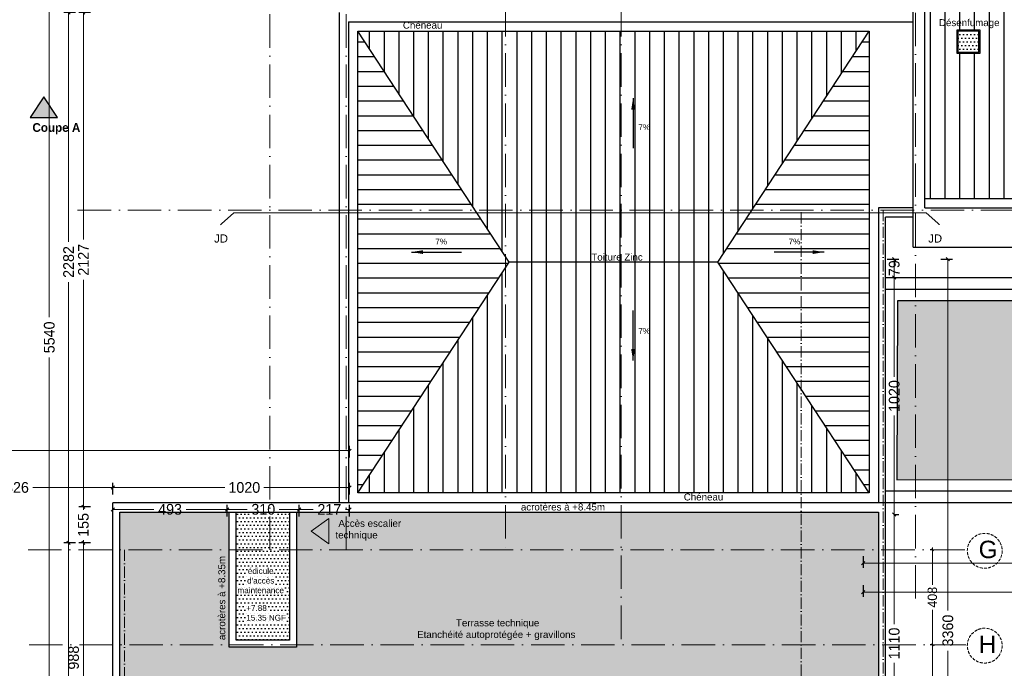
# Model space of a CAD drawing. Header units: centimetres. Extents: x 100159 to 225226, y -81380 to -23241.
# Tile 5 of 139: x 195532 to 199772, y -76102 to -73310. Entities that reach past the tile are written whole.
import ezdxf

# ---------------------------------------------------------------- set-up
doc = ezdxf.new("R2010")
doc.units = ezdxf.units.CM
for name, pattern in [('00 Caché', [0.375, 0.25, -0.125]), ('ACAD_ISO04W100', [30, 24, -3, 0, -3]), ('ACAD_ISO10W100', [18, 12, -3, 0, -3])]:
    doc.linetypes.add(name, pattern=pattern)
doc.layers.get('0').update_dxf_attribs({"lineweight": 5})
for name, color, linetype in [('32', 5, 'Continuous'), ('37', 8, 'Continuous'), ('45', 8, 'Continuous'), ('DDL-HAB-COTES ALT', 161, 'Continuous'), ('DDL-TEXTE 02', 8, 'Continuous'), ('DDL-TRAIT  COUPE', 1, 'ACAD_ISO04W100'), ('DDL-TRAIT FIN', 8, 'Continuous')]:
    doc.layers.add(name, color=color, linetype=linetype)
doc.layers.add('DDL- PAYSAGE', color=7, linetype='Continuous', true_color=0x889a4c)
for name, color, linetype, lineweight in [('DDL-HAB-COTES', 161, 'Continuous', 9), ('DDL-HAB-SYMBOLES', 212, 'Continuous', 9), ('DDL-TEXTE', 7, 'Continuous', 9), ('DDL-TRAIT AXES', 1, 'ACAD_ISO10W100', 5), ('TRAIT DE COUPE', 3, 'Continuous', 9)]:
    doc.layers.add(name, color=color, linetype=linetype, lineweight=lineweight)
doc.layers.add('DDL-SHON', color=7, linetype='Continuous', true_color=0x00e000, plot=False)
doc.styles.add('ARIAL', font='arial.ttf', dxfattribs={"height": 25})
doc.styles.add('Century Gothic', font='GOTHIC.TTF')
doc.styles.add('SASBO', font='SASBO___.PFB')
doc.styles.get("Standard").update_dxf_attribs({"font": 'arial.ttf'})
doc.dimstyles.new('C100 cm', dxfattribs={"dimscale": 100, "dimtxt": 0.2, "dimasz": 0.085, "dimexe": 0.1, "dimexo": 0.0625, "dimgap": 0.09, "dimtad": 0, "dimdec": 0, "dimzin": 0, "dimdsep": 46, "dimtxsty": 'Century Gothic', "dimblk": 'OBLIQUE', "dimcen": 0.09, "dimdle": 0.1, "dimclrd": 256, "dimclrt": 256, "dimadec": 0, "dimazin": 0, "dimtfac": 1, "dimtdec": 0, "dimtofl": 0, "dimtmove": 2, "dimatfit": 2, "dimfxl": 0.15, "dimfxlon": 1, "dimtolj": 1, "dimtzin": 0, "dimlwd": -1, "dimarcsym": 0})
doc.dimstyles.new('C200 cm', dxfattribs={"dimscale": 200, "dimtxt": 0.23, "dimasz": 0.07, "dimexe": 0.1, "dimexo": 0.0625, "dimgap": 0.09, "dimtad": 2, "dimdec": 0, "dimzin": 0, "dimdsep": 46, "dimtxsty": 'Century Gothic', "dimblk": 'OBLIQUE', "dimcen": 0.09, "dimclrd": 256, "dimclrt": 256, "dimadec": 0, "dimazin": 0, "dimtfac": 1, "dimtdec": 0, "dimtofl": 0, "dimtmove": 2, "dimatfit": 2, "dimfxl": 0.15, "dimfxlon": 1, "dimtolj": 1, "dimtzin": 0, "dimlwd": -1, "dimarcsym": 0})
pattern_1 = [(90, (6983.25, 0), (-63.5, 1e-14), [])]
pattern_2 = [(180, (6983.25, 0), (-1e-14, -63.5), [])]

# ---------------------------------------------------------------- blocks, each defined once
blk = doc.blocks.new('_Oblique')
at = {"color": 0, "linetype": 'ByBlock', "lineweight": -2}
blk.add_line((-0.5, -0.5), (0.5, 0.5), dxfattribs=at)
blk = doc.blocks.new('*U342')
blk.add_hatch(color=252).paths.add_polyline_path([(0, 0), (-38.3, 27.3), (-38.3, -27.3)])
blk.add_lwpolyline([(-38.3, -27.3), (-38.3, 27.3), (0, 0), (-38.3, -27.3)])
blk = doc.blocks.new('*D296')
at = {"layer": 'DDL-HAB-COTES', "color": 0, "lineweight": -2, "transparency": 16777216}
for p, q in [((312907.7, -182433.1), (312857.7, -182433.1)), ((312907.7, -184560.2), (312857.7, -184560.2))]:
    blk.add_line(p, q, dxfattribs=at)
at = {"layer": 'DDL-HAB-COTES', "transparency": 16777216}
for p, q in [((312877.7, -182433.1), (312877.7, -183409.5)), ((312877.7, -184560.2), (312877.7, -183583.8))]:
    blk.add_line(p, q, dxfattribs=at)
at = {"layer": 'Defpoints', "color": 0, "transparency": 16777216}
for p in [(313498.7, -182433.1), (312877.7, -184560.2), (314054.3, -184560.2)]:
    blk.add_point(p, dxfattribs=at)
at = {"layer": 'DDL-HAB-COTES', "transparency": 16777216, "xscale": 14, "yscale": 14, "zscale": 14}
for p, rotation in [((312877.7, -182433.1), 90), ((312877.7, -184560.2), 270)]:
    blk.add_blockref('_Oblique', p, dxfattribs=dict(at, rotation=rotation))
at = {"layer": 'DDL-HAB-COTES', "lineweight": -3, "transparency": 16777216, "insert": (312877.7, -183496.7), "char_height": 46, "attachment_point": 5, "rotation": 90, "style": 'Century Gothic'}
blk.add_mtext('\\A1;2127', dxfattribs=at)
blk = doc.blocks.new('*D297')
at = {"layer": 'DDL-HAB-COTES', "color": 0, "lineweight": -2, "transparency": 16777216}
for p, q in [((312907.7, -184715.5), (312857.7, -184715.5)), ((312877.7, -185703), (312897.7, -185703))]:
    blk.add_line(p, q, dxfattribs=at)
at = {"layer": 'DDL-HAB-COTES', "transparency": 16777216}
blk.add_line((312877.7, -184715.5), (312877.7, -185703), dxfattribs=at)
at = {"layer": 'Defpoints', "color": 0, "transparency": 16777216}
for p in [(313498.8, -184715.5), (312877.7, -185703), (312877.7, -185703)]:
    blk.add_point(p, dxfattribs=at)
at = {"layer": 'DDL-HAB-COTES', "transparency": 16777216, "xscale": 14, "yscale": 14, "zscale": 14}
for p, rotation in [((312877.7, -184715.5), 90), ((312877.7, -185703), 270)]:
    blk.add_blockref('_Oblique', p, dxfattribs=dict(at, rotation=rotation))
at = {"layer": 'DDL-HAB-COTES', "lineweight": -3, "transparency": 16777216, "insert": (312835.6, -185209.3), "char_height": 46, "attachment_point": 5, "rotation": 90, "style": 'Century Gothic'}
blk.add_mtext('\\A1;988', dxfattribs=at)
blk = doc.blocks.new('*D299')
at = {"layer": 'DDL-HAB-COTES', "color": 0, "lineweight": -2, "transparency": 16777216}
for p, q in [((312761.1, -181313.1), (312711.1, -181313.1)), ((312761.1, -186853.4), (312711.1, -186853.4))]:
    blk.add_line(p, q, dxfattribs=at)
at = {"layer": 'DDL-HAB-COTES', "transparency": 16777216}
for p, q in [((312731.1, -181313.1), (312731.1, -183744.2)), ((312731.1, -186853.4), (312731.1, -183917.5))]:
    blk.add_line(p, q, dxfattribs=at)
at = {"layer": 'Defpoints', "color": 0, "transparency": 16777216}
for p in [(313831.4, -181313.1), (312731.1, -186853.4), (313831.4, -186853.4)]:
    blk.add_point(p, dxfattribs=at)
at = {"layer": 'DDL-HAB-COTES', "transparency": 16777216, "xscale": 14, "yscale": 14, "zscale": 14}
for p, rotation in [((312731.1, -181313.1), 90), ((312731.1, -186853.4), 270)]:
    blk.add_blockref('_Oblique', p, dxfattribs=dict(at, rotation=rotation))
at = {"layer": 'DDL-HAB-COTES', "lineweight": -3, "transparency": 16777216, "insert": (312731.1, -183830.8), "char_height": 46, "attachment_point": 5, "rotation": 90, "style": 'Century Gothic'}
blk.add_mtext('\\A1;5540', dxfattribs=at)
blk = doc.blocks.new('*D302')
at = {"layer": 'DDL-HAB-COTES', "color": 0, "lineweight": -2, "transparency": 16777216}
for p, q in [((316236.1, -184772.6), (316236.1, -184822.6)), ((320146.1, -184772.6), (320146.1, -184822.6))]:
    blk.add_line(p, q, dxfattribs=at)
at = {"layer": 'DDL-HAB-COTES', "transparency": 16777216}
for p, q in [((316236.1, -184802.6), (318104.3, -184802.6)), ((320146.1, -184802.6), (318277.9, -184802.6))]:
    blk.add_line(p, q, dxfattribs=at)
at = {"layer": 'Defpoints', "color": 0, "transparency": 16777216}
for p in [(316236.1, -184593.3), (320146.1, -184593.3), (316236.1, -184802.6)]:
    blk.add_point(p, dxfattribs=at)
at = {"layer": 'DDL-HAB-COTES', "transparency": 16777216, "xscale": 14, "yscale": 14, "zscale": 14, "rotation": 180}
blk.add_blockref('_Oblique', (316236.1, -184802.6), dxfattribs=at)
at = {"layer": 'DDL-HAB-COTES', "transparency": 16777216, "xscale": 14, "yscale": 14, "zscale": 14}
blk.add_blockref('_Oblique', (320146.1, -184802.6), dxfattribs=at)
at = {"layer": 'DDL-HAB-COTES', "lineweight": -3, "transparency": 16777216, "insert": (318191.1, -184802.6), "char_height": 46, "attachment_point": 5, "style": 'Century Gothic'}
blk.add_mtext('\\A1;3910', dxfattribs=at)
blk = doc.blocks.new('*D303')
at = {"layer": 'DDL-HAB-COTES', "color": 0, "lineweight": -2, "transparency": 16777216}
for p, q in [((316236.1, -184897.2), (316236.1, -184947.2)), ((324916.9, -184897.2), (324916.9, -184947.2))]:
    blk.add_line(p, q, dxfattribs=at)
at = {"layer": 'DDL-HAB-COTES', "transparency": 16777216}
for p, q in [((316236.1, -184927.2), (320792.8, -184927.2)), ((324916.9, -184927.2), (320954, -184927.2))]:
    blk.add_line(p, q, dxfattribs=at)
at = {"layer": 'Defpoints', "color": 0, "transparency": 16777216}
for p in [(316236.1, -184593.3), (324916.9, -184593.1), (316236.1, -184927.2)]:
    blk.add_point(p, dxfattribs=at)
at = {"layer": 'DDL-HAB-COTES', "transparency": 16777216, "xscale": 14, "yscale": 14, "zscale": 14, "rotation": 180}
blk.add_blockref('_Oblique', (316236.1, -184927.2), dxfattribs=at)
at = {"layer": 'DDL-HAB-COTES', "transparency": 16777216, "xscale": 14, "yscale": 14, "zscale": 14}
blk.add_blockref('_Oblique', (324916.9, -184927.2), dxfattribs=at)
at = {"layer": 'DDL-HAB-COTES', "lineweight": -3, "transparency": 16777216, "insert": (320873.4, -184927.2), "char_height": 46, "attachment_point": 5, "style": 'Century Gothic'}
blk.add_mtext('\\A1;8681', dxfattribs=at)
blk = doc.blocks.new('*D304')
at = {"layer": 'DDL-HAB-COTES', "color": 0, "lineweight": -2, "transparency": 16777216}
for p, q in [((316339.4, -183493.8), (316389.4, -183493.8)), ((316339.4, -183573.2), (316389.4, -183573.2))]:
    blk.add_line(p, q, dxfattribs=at)
at = {"layer": 'DDL-HAB-COTES', "transparency": 16777216}
blk.add_line((316369.4, -183493.8), (316369.4, -183573.2), dxfattribs=at)
at = {"layer": 'Defpoints', "color": 0, "transparency": 16777216}
for p in [(315760.9, -183493.8), (315760.9, -183573.2), (316369.4, -183573.2)]:
    blk.add_point(p, dxfattribs=at)
at = {"layer": 'DDL-HAB-COTES', "transparency": 16777216, "xscale": 14, "yscale": 14, "zscale": 14}
for p, rotation in [((316369.4, -183493.8), 90), ((316369.4, -183573.2), 270)]:
    blk.add_blockref('_Oblique', p, dxfattribs=dict(at, rotation=rotation))
at = {"layer": 'DDL-HAB-COTES', "lineweight": -3, "transparency": 16777216, "insert": (316369.4, -183533), "char_height": 46, "attachment_point": 5, "rotation": 90, "style": 'Century Gothic'}
blk.add_mtext('\\A1;79', dxfattribs=at)
blk = doc.blocks.new('*D305')
at = {"layer": 'DDL-HAB-COTES', "color": 0, "lineweight": -2, "transparency": 16777216}
for p, q in [((316339.4, -183573.2), (316389.4, -183573.2)), ((316369.4, -184593.3), (316389.4, -184593.3))]:
    blk.add_line(p, q, dxfattribs=at)
at = {"layer": 'DDL-HAB-COTES', "transparency": 16777216}
for p, q in [((316369.4, -183573.2), (316369.4, -183999.9)), ((316369.4, -184593.3), (316369.4, -184166.7))]:
    blk.add_line(p, q, dxfattribs=at)
at = {"layer": 'Defpoints', "color": 0, "transparency": 16777216}
for p in [(315760.9, -183573.2), (316369.4, -184593.3), (316369.4, -184593.3)]:
    blk.add_point(p, dxfattribs=at)
at = {"layer": 'DDL-HAB-COTES', "transparency": 16777216, "xscale": 14, "yscale": 14, "zscale": 14}
for p, rotation in [((316369.4, -183573.2), 90), ((316369.4, -184593.3), 270)]:
    blk.add_blockref('_Oblique', p, dxfattribs=dict(at, rotation=rotation))
at = {"layer": 'DDL-HAB-COTES', "lineweight": -3, "transparency": 16777216, "insert": (316369.4, -184083.3), "char_height": 46, "attachment_point": 5, "rotation": 90, "style": 'Century Gothic'}
blk.add_mtext('\\A1;1020', dxfattribs=at)
blk = doc.blocks.new('*D306')
at = {"layer": 'DDL-HAB-COTES', "color": 0, "lineweight": -2, "transparency": 16777216}
for p, q in [((316369.4, -184593.3), (316389.4, -184593.3)), ((316339.4, -185703), (316389.4, -185703))]:
    blk.add_line(p, q, dxfattribs=at)
at = {"layer": 'DDL-HAB-COTES', "transparency": 16777216}
for p, q in [((316369.4, -184593.3), (316369.4, -185064.8)), ((316369.4, -185703), (316369.4, -185231.6))]:
    blk.add_line(p, q, dxfattribs=at)
at = {"layer": 'Defpoints', "color": 0, "transparency": 16777216}
for p in [(316369.4, -184593.3), (315730.9, -185703), (316369.4, -185703)]:
    blk.add_point(p, dxfattribs=at)
at = {"layer": 'DDL-HAB-COTES', "transparency": 16777216, "xscale": 14, "yscale": 14, "zscale": 14}
for p, rotation in [((316369.4, -184593.3), 90), ((316369.4, -185703), 270)]:
    blk.add_blockref('_Oblique', p, dxfattribs=dict(at, rotation=rotation))
at = {"layer": 'DDL-HAB-COTES', "lineweight": -3, "transparency": 16777216, "insert": (316369.4, -185148.2), "char_height": 46, "attachment_point": 5, "rotation": 90, "style": 'Century Gothic'}
blk.add_mtext('\\A1;1110', dxfattribs=at)
blk = doc.blocks.new('*D308')
at = {"layer": 'DDL-HAB-COTES', "color": 0, "lineweight": -2, "transparency": 16777216}
for p, q in [((316570.4, -183493.8), (316620.4, -183493.8)), ((316570.4, -186853.5), (316620.4, -186853.5))]:
    blk.add_line(p, q, dxfattribs=at)
at = {"layer": 'DDL-HAB-COTES', "transparency": 16777216}
for p, q in [((316600.4, -183493.8), (316600.4, -185005.7)), ((316600.4, -186853.5), (316600.4, -185179.3))]:
    blk.add_line(p, q, dxfattribs=at)
at = {"layer": 'Defpoints', "color": 0, "transparency": 16777216}
for p in [(316236.1, -183493.8), (316236.1, -186853.5), (316600.4, -186853.5)]:
    blk.add_point(p, dxfattribs=at)
at = {"layer": 'DDL-HAB-COTES', "transparency": 16777216, "xscale": 14, "yscale": 14, "zscale": 14}
for p, rotation in [((316600.4, -183493.8), 90), ((316600.4, -186853.5), 270)]:
    blk.add_blockref('_Oblique', p, dxfattribs=dict(at, rotation=rotation))
at = {"layer": 'DDL-HAB-COTES', "lineweight": -3, "transparency": 16777216, "insert": (316600.4, -185092.5), "char_height": 46, "attachment_point": 5, "rotation": 90, "style": 'Century Gothic'}
blk.add_mtext('\\A1;3360', dxfattribs=at)
blk = doc.blocks.new('*D315')
at = {"layer": 'DDL-HAB-COTES', "color": 0, "lineweight": -2, "transparency": 16777216}
for p, q in [((313004.7, -184506.9), (313004.7, -184456.9)), ((314024.4, -184506.9), (314024.4, -184456.9))]:
    blk.add_line(p, q, dxfattribs=at)
at = {"layer": 'DDL-HAB-COTES', "transparency": 16777216}
for p, q in [((313004.7, -184476.9), (313487.3, -184476.9)), ((314024.4, -184476.9), (313654.1, -184476.9))]:
    blk.add_line(p, q, dxfattribs=at)
at = {"layer": 'Defpoints', "color": 0, "transparency": 16777216}
for p in [(313004.7, -184476.9), (313004.7, -184715.4), (314024.4, -184715.4)]:
    blk.add_point(p, dxfattribs=at)
at = {"layer": 'DDL-HAB-COTES', "transparency": 16777216, "xscale": 14, "yscale": 14, "zscale": 14, "rotation": 180}
blk.add_blockref('_Oblique', (313004.7, -184476.9), dxfattribs=at)
at = {"layer": 'DDL-HAB-COTES', "transparency": 16777216, "xscale": 14, "yscale": 14, "zscale": 14}
blk.add_blockref('_Oblique', (314024.4, -184476.9), dxfattribs=at)
at = {"layer": 'DDL-HAB-COTES', "lineweight": -3, "transparency": 16777216, "insert": (313570.7, -184476.9), "char_height": 46, "attachment_point": 5, "style": 'Century Gothic'}
blk.add_mtext('\\A1;1020', dxfattribs=at)
blk = doc.blocks.new('*D316')
at = {"layer": 'DDL-HAB-COTES', "color": 0, "lineweight": -2, "transparency": 16777216}
for p, q in [((312179.2, -184506.9), (312179.2, -184456.9)), ((313004.7, -184506.9), (313004.7, -184456.9))]:
    blk.add_line(p, q, dxfattribs=at)
at = {"layer": 'DDL-HAB-COTES', "transparency": 16777216}
for p, q in [((312179.2, -184476.9), (312523.2, -184476.9)), ((313004.7, -184476.9), (312660.7, -184476.9))]:
    blk.add_line(p, q, dxfattribs=at)
at = {"layer": 'Defpoints', "color": 0, "transparency": 16777216}
for p in [(312179.2, -184476.9), (312179.2, -184715.6), (313004.7, -184715.4)]:
    blk.add_point(p, dxfattribs=at)
at = {"layer": 'DDL-HAB-COTES', "transparency": 16777216, "xscale": 14, "yscale": 14, "zscale": 14, "rotation": 180}
blk.add_blockref('_Oblique', (312179.2, -184476.9), dxfattribs=at)
at = {"layer": 'DDL-HAB-COTES', "transparency": 16777216, "xscale": 14, "yscale": 14, "zscale": 14}
blk.add_blockref('_Oblique', (313004.7, -184476.9), dxfattribs=at)
at = {"layer": 'DDL-HAB-COTES', "lineweight": -3, "transparency": 16777216, "insert": (312591.9, -184476.9), "char_height": 46, "attachment_point": 5, "style": 'Century Gothic'}
blk.add_mtext('\\A1;826', dxfattribs=at)
blk = doc.blocks.new('*D319')
at = {"layer": 'DDL-HAB-COTES', "color": 0, "lineweight": -2, "transparency": 16777216}
for p, q in [((310655.5, -184348.2), (310655.5, -184298.2)), ((314024.3, -184348.2), (314024.3, -184298.2))]:
    blk.add_line(p, q, dxfattribs=at)
at = {"layer": 'DDL-HAB-COTES', "transparency": 16777216}
for p, q in [((310655.5, -184318.2), (312303.4, -184318.2)), ((314024.3, -184318.2), (312475.1, -184318.2))]:
    blk.add_line(p, q, dxfattribs=at)
at = {"layer": 'Defpoints', "color": 0, "transparency": 16777216}
for p in [(310655.5, -184318.2), (310655.5, -184715.5), (314024.3, -184715.5)]:
    blk.add_point(p, dxfattribs=at)
at = {"layer": 'DDL-HAB-COTES', "transparency": 16777216, "xscale": 14, "yscale": 14, "zscale": 14, "rotation": 180}
blk.add_blockref('_Oblique', (310655.5, -184318.2), dxfattribs=at)
at = {"layer": 'DDL-HAB-COTES', "transparency": 16777216, "xscale": 14, "yscale": 14, "zscale": 14}
blk.add_blockref('_Oblique', (314024.3, -184318.2), dxfattribs=at)
at = {"layer": 'DDL-HAB-COTES', "lineweight": -3, "transparency": 16777216, "insert": (312389.3, -184318.2), "char_height": 46, "attachment_point": 5, "style": 'Century Gothic'}
blk.add_mtext('\\A1;3369', dxfattribs=at)
blk = doc.blocks.new('*D330')
at = {"layer": 'DDL-HAB-COTES', "color": 0, "lineweight": -2, "transparency": 16777216}
for p, q in [((312907.7, -184560.2), (312857.7, -184560.2)), ((312907.7, -184715.5), (312857.7, -184715.5))]:
    blk.add_line(p, q, dxfattribs=at)
at = {"layer": 'DDL-HAB-COTES', "transparency": 16777216}
for p, q in [((312877.7, -184560.2), (312877.7, -184572.6)), ((312877.7, -184715.5), (312877.7, -184703.2))]:
    blk.add_line(p, q, dxfattribs=at)
at = {"layer": 'Defpoints', "color": 0, "transparency": 16777216}
for p in [(314054.3, -184560.2), (312877.7, -184715.5), (313004.7, -184715.5)]:
    blk.add_point(p, dxfattribs=at)
at = {"layer": 'DDL-HAB-COTES', "transparency": 16777216, "xscale": 14, "yscale": 14, "zscale": 14}
for p, rotation in [((312877.7, -184560.2), 90), ((312877.7, -184715.5), 270)]:
    blk.add_blockref('_Oblique', p, dxfattribs=dict(at, rotation=rotation))
at = {"layer": 'DDL-HAB-COTES', "lineweight": -3, "transparency": 16777216, "insert": (312877.7, -184637.9), "char_height": 46, "attachment_point": 5, "rotation": 90, "style": 'Century Gothic'}
blk.add_mtext('\\A1;155', dxfattribs=at)
blk = doc.blocks.new('*D331')
at = {"layer": 'DDL-HAB-COTES', "color": 0, "lineweight": -2, "transparency": 16777216}
for p, q in [((312844.2, -182433.1), (312794.2, -182433.1)), ((312844.2, -184715.5), (312794.2, -184715.5))]:
    blk.add_line(p, q, dxfattribs=at)
at = {"layer": 'DDL-HAB-COTES', "transparency": 16777216}
for p, q in [((312814.2, -182433.1), (312814.2, -183419.4)), ((312814.2, -184715.5), (312814.2, -183593.1))]:
    blk.add_line(p, q, dxfattribs=at)
at = {"layer": 'Defpoints', "color": 0, "transparency": 16777216}
for p in [(312814.2, -182433.1), (314024.3, -182433.1), (314024.3, -184715.5)]:
    blk.add_point(p, dxfattribs=at)
at = {"layer": 'DDL-HAB-COTES', "transparency": 16777216, "xscale": 14, "yscale": 14, "zscale": 14}
for p, rotation in [((312814.2, -182433.1), 90), ((312814.2, -184715.5), 270)]:
    blk.add_blockref('_Oblique', p, dxfattribs=dict(at, rotation=rotation))
at = {"layer": 'DDL-HAB-COTES', "lineweight": -3, "transparency": 16777216, "insert": (312814.2, -183506.2), "char_height": 46, "attachment_point": 5, "rotation": 90, "style": 'Century Gothic'}
blk.add_mtext('\\A1;2282', dxfattribs=at)
blk = doc.blocks.new('*D332')
at = {"layer": 'DDL-HAB-COTES', "color": 0, "lineweight": -2, "transparency": 16777216}
for p, q in [((312844.2, -184715.5), (312794.2, -184715.5)), ((312844.2, -186853.8), (312794.2, -186853.8))]:
    blk.add_line(p, q, dxfattribs=at)
at = {"layer": 'DDL-HAB-COTES', "transparency": 16777216}
blk.add_line((312814.2, -184715.5), (312814.2, -186853.8), dxfattribs=at)
at = {"layer": 'Defpoints', "color": 0, "transparency": 16777216}
for p in [(314024.3, -184715.5), (312814.2, -186853.8), (313004.7, -186853.8)]:
    blk.add_point(p, dxfattribs=at)
at = {"layer": 'DDL-HAB-COTES', "transparency": 16777216, "xscale": 14, "yscale": 14, "zscale": 14}
for p, rotation in [((312814.2, -184715.5), 90), ((312814.2, -186853.8), 270)]:
    blk.add_blockref('_Oblique', p, dxfattribs=dict(at, rotation=rotation))
at = {"layer": 'DDL-HAB-COTES', "lineweight": -3, "transparency": 16777216, "insert": (312772, -185784.7), "char_height": 46, "attachment_point": 5, "rotation": 90, "style": 'Century Gothic'}
blk.add_mtext('\\A1;2138', dxfattribs=at)
blk = doc.blocks.new('*D335')
at = {"layer": 'DDL-HAB-COTES', "color": 0, "lineweight": -2, "transparency": 16777216}
for p, q in [((313807.4, -184601), (313807.4, -184551)), ((314024.3, -184601), (314024.3, -184551))]:
    blk.add_line(p, q, dxfattribs=at)
at = {"layer": 'DDL-HAB-COTES', "transparency": 16777216}
for p, q in [((313807.4, -184571), (313867.5, -184571)), ((314024.3, -184571), (314006.4, -184571))]:
    blk.add_line(p, q, dxfattribs=at)
at = {"layer": 'Defpoints', "color": 0, "transparency": 16777216}
for p in [(313807.4, -184571), (313807.4, -184715.6), (314024.3, -184715.5)]:
    blk.add_point(p, dxfattribs=at)
at = {"layer": 'DDL-HAB-COTES', "transparency": 16777216, "xscale": 14, "yscale": 14, "zscale": 14, "rotation": 180}
blk.add_blockref('_Oblique', (313807.4, -184571), dxfattribs=at)
at = {"layer": 'DDL-HAB-COTES', "transparency": 16777216, "xscale": 14, "yscale": 14, "zscale": 14}
blk.add_blockref('_Oblique', (314024.3, -184571), dxfattribs=at)
at = {"layer": 'DDL-HAB-COTES', "lineweight": -3, "transparency": 16777216, "insert": (313936.9, -184571), "char_height": 46, "attachment_point": 5, "style": 'Century Gothic'}
blk.add_mtext('\\A1;217', dxfattribs=at)
blk = doc.blocks.new('*D336')
at = {"layer": 'DDL-HAB-COTES', "color": 0, "lineweight": -2, "transparency": 16777216}
for p, q in [((313497.4, -184601), (313497.4, -184551)), ((313807.4, -184601), (313807.4, -184551))]:
    blk.add_line(p, q, dxfattribs=at)
at = {"layer": 'DDL-HAB-COTES', "transparency": 16777216}
for p, q in [((313497.4, -184571), (313583.3, -184571)), ((313807.4, -184571), (313721.4, -184571))]:
    blk.add_line(p, q, dxfattribs=at)
at = {"layer": 'Defpoints', "color": 0, "transparency": 16777216}
for p in [(313497.4, -184571), (313497.4, -184715.6), (313807.4, -184715.6)]:
    blk.add_point(p, dxfattribs=at)
at = {"layer": 'DDL-HAB-COTES', "transparency": 16777216, "xscale": 14, "yscale": 14, "zscale": 14, "rotation": 180}
blk.add_blockref('_Oblique', (313497.4, -184571), dxfattribs=at)
at = {"layer": 'DDL-HAB-COTES', "transparency": 16777216, "xscale": 14, "yscale": 14, "zscale": 14}
blk.add_blockref('_Oblique', (313807.4, -184571), dxfattribs=at)
at = {"layer": 'DDL-HAB-COTES', "lineweight": -3, "transparency": 16777216, "insert": (313652.4, -184571), "char_height": 46, "attachment_point": 5, "style": 'Century Gothic'}
blk.add_mtext('\\A1;310', dxfattribs=at)
blk = doc.blocks.new('*D337')
at = {"layer": 'DDL-HAB-COTES', "color": 0, "lineweight": -2, "transparency": 16777216}
for p, q in [((313004.7, -184601), (313004.7, -184551)), ((313497.4, -184601), (313497.4, -184551))]:
    blk.add_line(p, q, dxfattribs=at)
at = {"layer": 'DDL-HAB-COTES', "transparency": 16777216}
for p, q in [((313004.7, -184571), (313181.8, -184571)), ((313497.4, -184571), (313320.2, -184571))]:
    blk.add_line(p, q, dxfattribs=at)
at = {"layer": 'Defpoints', "color": 0, "transparency": 16777216}
for p in [(313004.7, -184571), (313004.7, -184715.6), (313497.4, -184715.6)]:
    blk.add_point(p, dxfattribs=at)
at = {"layer": 'DDL-HAB-COTES', "transparency": 16777216, "xscale": 14, "yscale": 14, "zscale": 14, "rotation": 180}
blk.add_blockref('_Oblique', (313004.7, -184571), dxfattribs=at)
at = {"layer": 'DDL-HAB-COTES', "transparency": 16777216, "xscale": 14, "yscale": 14, "zscale": 14}
blk.add_blockref('_Oblique', (313497.4, -184571), dxfattribs=at)
at = {"layer": 'DDL-HAB-COTES', "lineweight": -3, "transparency": 16777216, "insert": (313251, -184571), "char_height": 46, "attachment_point": 5, "style": 'Century Gothic'}
blk.add_mtext('\\A1;493', dxfattribs=at)
blk = doc.blocks.new('*D770')
at = {"layer": 'DDL-HAB-COTES', "color": 0, "lineweight": -2, "transparency": 16777216}
for p, q in [((199462.3, -75591.9), (199452.3, -75591.9)), ((199462.3, -76000.1), (199472.3, -76000.1))]:
    blk.add_line(p, q, dxfattribs=at)
at = {"layer": 'DDL-HAB-COTES', "transparency": 16777216}
for p, q in [((199462.3, -75581.9), (199462.3, -75742.4)), ((199462.3, -76010.1), (199462.3, -75849.7))]:
    blk.add_line(p, q, dxfattribs=at)
at = {"layer": 'Defpoints', "color": 0, "transparency": 16777216}
for p in [(199462.3, -75591.9), (199561.8, -75591.9), (199423, -76000.1)]:
    blk.add_point(p, dxfattribs=at)
at = {"layer": 'DDL-HAB-COTES', "transparency": 16777216, "xscale": 8.5, "yscale": 8.5, "zscale": 8.5}
for p, rotation in [((199462.3, -75591.9), 90), ((199462.3, -76000.1), 270)]:
    blk.add_blockref('_Oblique', p, dxfattribs=dict(at, rotation=rotation))
at = {"layer": 'DDL-HAB-COTES', "lineweight": -3, "transparency": 16777216, "insert": (199462.3, -75796), "char_height": 40, "attachment_point": 5, "rotation": 90, "style": 'Century Gothic'}
blk.add_mtext('\\A1;408', dxfattribs=at)
blk = doc.blocks.new('*D792')
at = {"layer": 'DDL-HAB-COTES', "color": 0, "lineweight": -2, "transparency": 16777216}
for p, q in [((199462.3, -76000.1), (199452.3, -76000.1)), ((199462.3, -76424.9), (199452.3, -76424.9))]:
    blk.add_line(p, q, dxfattribs=at)
at = {"layer": 'DDL-HAB-COTES', "transparency": 16777216}
for p, q in [((199462.3, -75990.1), (199462.3, -76159.2)), ((199462.3, -76434.9), (199462.3, -76265.9))]:
    blk.add_line(p, q, dxfattribs=at)
at = {"layer": 'Defpoints', "color": 0, "transparency": 16777216}
for p in [(199462.3, -76000.1), (199561.8, -76000.1), (199734.8, -76424.9)]:
    blk.add_point(p, dxfattribs=at)
at = {"layer": 'DDL-HAB-COTES', "transparency": 16777216, "xscale": 8.5, "yscale": 8.5, "zscale": 8.5}
for p, rotation in [((199462.3, -76000.1), 90), ((199462.3, -76424.9), 270)]:
    blk.add_blockref('_Oblique', p, dxfattribs=dict(at, rotation=rotation))
at = {"layer": 'DDL-HAB-COTES', "lineweight": -3, "transparency": 16777216, "insert": (199462.3, -76212.5), "char_height": 40, "attachment_point": 5, "rotation": 90, "style": 'Century Gothic'}
blk.add_mtext('\\A1;425', dxfattribs=at)
blk = doc.blocks.new('plan masse cotation')
at = {"layer": 'DDL-HAB-COTES', "lineweight": -3}
for base, p1, p2, picture, middle in [((312731.1, -186853.4), (313831.4, -181313.1), (313831.4, -186853.4), '*D299', (312731.1, -183830.8)), ((312814.2, -182433.1), (314024.3, -184715.5), (314024.3, -182433.1), '*D331', (312814.2, -183506.2)), ((312877.7, -184560.2), (313498.7, -182433.1), (314054.3, -184560.2), '*D296', (312877.7, -183496.7)), ((316369.4, -183573.2), (315760.9, -183493.8), (315760.9, -183573.2), '*D304', (316369.4, -183533)), ((316600.4, -186853.5), (316236.1, -183493.8), (316236.1, -186853.5), '*D308', (316600.4, -185092.5)), ((316369.4, -184593.3), (315760.9, -183573.2), (316369.4, -184593.3), '*D305', (316369.4, -184083.3)), ((312877.7, -184715.5), (314054.3, -184560.2), (313004.7, -184715.5), '*D330', (312877.7, -184637.9)), ((316369.4, -185703), (316369.4, -184593.3), (315730.9, -185703), '*D306', (316369.4, -185148.2))]:
    dim = blk.add_linear_dim(base=base, p1=p1, p2=p2, angle=90, dimstyle='C200 cm', dxfattribs=at)
    dim.commit()
    dim.dimension.update_dxf_attribs({"geometry": picture, "text_midpoint": middle, "dimtype": 128})
for base, p1, p2, picture, middle in [((310655.5, -184318.2), (314024.3, -184715.5), (310655.5, -184715.5), '*D319', (312389.3, -184318.2)), ((312179.1855, -184476.8946), (313004.7018, -184715.4496), (312179.1855, -184715.5876), '*D316', (312591.9436, -184476.8946)), ((313004.7, -184476.9), (314024.4, -184715.4), (313004.7, -184715.4), '*D315', (313570.7, -184476.9)), ((313004.7, -184571), (313497.4, -184715.6), (313004.7, -184715.6), '*D337', (313251, -184571)), ((313497.4, -184571), (313807.4, -184715.6), (313497.4, -184715.6), '*D336', (313652.4, -184571)), ((313807.4, -184571), (314024.3, -184715.5), (313807.4, -184715.6), '*D335', (313936.9, -184571)), ((316236.1, -184927.2), (324916.9, -184593.1), (316236.1, -184593.3), '*D303', (320873.4, -184927.2)), ((316236.1, -184802.6), (320146.1, -184593.3), (316236.1, -184593.3), '*D302', (318191.1, -184802.6))]:
    dim = blk.add_linear_dim(base=base, p1=p1, p2=p2, dimstyle='C200 cm', dxfattribs=at)
    dim.commit()
    dim.dimension.update_dxf_attribs({"geometry": picture, "text_midpoint": middle, "dimtype": 128})
for base, p1, p2, picture, middle in [((312814.2, -186853.8), (314024.3, -184715.5), (313004.7, -186853.8), '*D332', (312772, -185784.7)), ((312877.7333, -185703.0107), (313498.8138, -184715.5029), (312877.7333, -185703.0107), '*D297', (312835.5762, -185209.2568))]:
    dim = blk.add_linear_dim(base=base, p1=p1, p2=p2, angle=90, dimstyle='C200 cm', dxfattribs=at)
    dim.commit()
    dim.dimension.update_dxf_attribs({"geometry": picture, "text_midpoint": middle})

msp = doc.modelspace()

# ---------------------------------------------------------------- hatches: boundary and pattern name
at = {"layer": 'DDL- PAYSAGE'}
h = msp.add_hatch(dxfattribs=at)
h.set_pattern_fill('DOTS', color=256, scale=10)
h.paths.add_polyline_path([(199662.4, -73360), (199572.4, -73360), (199572.4, -73450), (199662.4, -73450)])
h = msp.add_hatch(dxfattribs=at)
h.set_pattern_fill('GOST_GLASS', color=256, scale=5)
h.paths.add_polyline_path([(203024.9, -74520), (199312.4, -74520), (199309.1, -75290.2), (203024.9, -75289.9)])
at = {"layer": 'DDL-TRAIT  COUPE', "ltscale": 30}
h = msp.add_hatch(color=256, dxfattribs=at)
h.dxf.hatch_style = 1
h.paths.add_polyline_path([(195576.9, -73730.6), (195694.6, -73730.6), (195635.8, -73642.9)])
at = {"layer": 'DDL-TRAIT FIN'}
h = msp.add_hatch(dxfattribs=at)
h.set_pattern_fill('ANSI31', color=256, scale=20, angle=45)
h.paths.add_polyline_path([(199567.4, -73455), (199567.4, -73355), (199667.4, -73355), (199667.4, -73455)], flags=16)
h.paths.add_polyline_path([(203074.6, -74079.5), (199410.3, -74079.5), (199410.1, -73259.9), (203074.4, -73259.9)])
h = msp.add_hatch(dxfattribs=at)
h.set_pattern_fill('ANSI31', color=256, scale=20, angle=45)
h.set_pattern_definition(pattern_1)
h.paths.add_polyline_path([(199190.7, -73359.4), (196988, -73359.4), (197639.8, -74353.2), (198538.9, -74353.2)])
h = msp.add_hatch(dxfattribs=at)
h.set_pattern_fill('ANSI31', color=256, scale=20, angle=135)
h.set_pattern_definition(pattern_2)
h.paths.add_polyline_path([(197639.8, -74353.2), (196988, -73359.4), (196988, -75346.9)])
h = msp.add_hatch(dxfattribs=at)
h.set_pattern_fill('ANSI31', color=256, scale=20, angle=135)
h.set_pattern_definition(pattern_2)
h.paths.add_polyline_path([(199190.7, -73359.4), (198538.9, -74353.2), (199190.7, -75346.9)])
h = msp.add_hatch(dxfattribs=at)
h.set_pattern_fill('ANSI31', color=256, scale=20, angle=45)
h.set_pattern_definition(pattern_1)
h.paths.add_polyline_path([(198538.9, -74353.2), (197639.8, -74353.2), (196988, -75346.9), (199190.7, -75346.9)])
h = msp.add_hatch(dxfattribs=at)
h.set_pattern_fill('DOTS', color=256, scale=10)
h.paths.add_polyline_path([(195963.3, -75430.1), (196434.6, -75430.1), (196433.6, -76010.1), (196724.6, -76010.6), (196725.6, -75430), (199230.7, -75430), (199230.7, -76394.9), (195963.3, -76394.9)])
h = msp.add_hatch(dxfattribs=at)
h.set_pattern_fill('DOTS', color=256, scale=10)
h.set_pattern_definition([(0, (1.4, -0.386), (7.9375, 15.875), [0, -15.875])])
h.paths.add_polyline_path([(196464.6, -75430), (196694.6, -75430), (196694.6, -75980.6), (196464.6, -75980.6)])

# ---------------------------------------------------------------- linework, layer by layer
at = {"layer": '32'}
for p, q in [((199380.1, -74289.6), (203074.4, -74289.6)), ((196948, -75390), (195933.3, -75390)), ((199260.7, -75389.9), (196948, -75390)), ((199260.7, -77895.9), (199260.7, -75390)), ((196434.6, -76010.1), (196434.6, -75429.6)), ((196464.6, -75980.1), (196464.6, -75429.6)), ((196694.6, -75430.1), (196694.6, -75980.6)), ((196724.6, -75429.6), (196724.6, -76010.6)), ((196724.6, -76010.6), (196434.6, -76010.1)), ((196694.6, -75980.6), (196464.6, -75980.1))]:
    msp.add_line(p, q, dxfattribs=at)
for points in [[(199380.1, -74289.6), (199380.1, -72169.4)], [(199430.1, -74119.5), (199430.1, -72219.4)], [(199430.1, -74119.5), (203074.7, -74119.5)], [(199380.1, -74159.5), (199260.7, -74159.5)], [(195933.3, -77895.9), (195933.3, -75390), (195933.3, -75390)], [(199230.7, -76394.9), (195963.3, -76394.9), (195963.3, -75430.1), (195963.3, -75430)], [(195963.3, -75430), (199230.7, -75430), (199230.7, -76394.9)]]:
    msp.add_lwpolyline(points, dxfattribs=at)
at = {"layer": '45'}
for p, q in [((196907.6, -73279.4), (196908, -75390)), ((199260.7, -75390), (199260.7, -74159.5))]:
    msp.add_line(p, q, dxfattribs=at)
for points in [[(196948, -73319.4), (196948, -75390)], [(196948, -73319.4), (199380.1, -73319.4)], [(196988, -75346.9), (197639.8, -74353.2), (196988, -73359.4)], [(199190.7, -75346.9), (198538.9, -74353.2), (199190.7, -73359.4)], [(199430.1, -74079.5), (203074.7, -74079.5)], [(199380.1, -74119.5), (199230.7, -74119.5), (199230.7, -75390)], [(198538.9, -74353.2), (197639.8, -74353.2)], [(199260.7, -74420), (203074.8, -74420)], [(199260.7, -74470), (203074.8, -74470)], [(203074.9, -75339.9), (199260.7, -75340)], [(203074.8, -75390), (203074.8, -75390), (199260.7, -75390)]]:
    msp.add_lwpolyline(points, dxfattribs=at)
for points in [[(199190.7, -75346.9), (196988, -75346.9), (196988, -73359.4), (199190.7, -73359.4)], [(199567.4, -73455), (199667.4, -73455), (199667.4, -73355), (199567.4, -73355), (199567.4, -73455)], [(199572.4, -73450), (199662.4, -73450), (199662.4, -73360), (199572.4, -73360)], [(203024.9, -74520), (199312.4, -74520), (199309.1, -75290.2), (203024.9, -75289.9)]]:
    msp.add_lwpolyline(points, close=True, dxfattribs=at)
at = {"layer": 'DDL-TRAIT  COUPE', "ltscale": 30}
msp.add_lwpolyline([(195576.9, -73730.6), (195694.6, -73730.6), (195635.8, -73642.9), (195576.9, -73730.6)], dxfattribs=at)
at = {"layer": 'DDL-TRAIT  COUPE', "ltscale": 30, "const_width": 1}
msp.add_lwpolyline([(195576.9, -73730.6), (195812.4, -73730.7)], dxfattribs=at)
at = {"layer": 'DDL-TRAIT AXES', "ltscale": 12}
for p, q in [((195781.5, -74129.5), (208104.5, -74129.5)), ((195568.7, -75591.9), (199612.8, -75591.9)), ((195573, -76000.1), (199612.8, -76000.1))]:
    msp.add_line(p, q, dxfattribs=at)
for points in [[(196608.9, -75591.9), (196608.9, -71720.9)], [(196938, -75591.9), (196938, -71720.9)], [(197624.7, -71726.1), (197624.7, -75591.9)], [(198122.6, -71726.1), (198122.6, -76000.1)], [(199390.1, -75801.8), (199390.1, -71726.1)]]:
    msp.add_lwpolyline(points, dxfattribs=at)
at = {"layer": 'DDL-TRAIT AXES', "ltscale": 4}
for points in [[(198897.6, -74139.1), (198897.6, -78060.2)], [(199250.6, -74129.4), (199250.6, -78060.2)], [(195984.1, -75591.9), (195984.1, -78060.2)]]:
    msp.add_lwpolyline(points, dxfattribs=at)
at = {"layer": 'DDL-TRAIT AXES'}
for centre in [(199687.7, -75596.1), (199687.7, -76004.3)]:
    msp.add_circle(centre, 75, dxfattribs=at)
at = {"layer": 'TRAIT DE COUPE', "linetype": '00 Caché', "ltscale": 100}
msp.add_lwpolyline([(198910, -74141.4, 5, 5, 0), (196688, -74141.4, 5, 5, 0), (196454.5, -74141.4, 5, 5, 0), (196396, -74193.4, 0, 0, 0)], format="xyseb", dxfattribs=at)
at = {"layer": 'TRAIT DE COUPE', "linetype": '00 Caché', "ltscale": 100, "const_width": 5}
msp.add_lwpolyline([(198910, -74141.4), (199435.4, -74141.4), (199493.9, -74193.4)], dxfattribs=at)

# ---------------------------------------------------------------- block references
at = {"layer": 'DDL-HAB-SYMBOLES', "xscale": 2, "yscale": 2, "zscale": 2, "rotation": 180}
msp.add_blockref('*U342', (196786.9, -75511.4), dxfattribs=at)
at = {"layer": 'DDL-SHON', "linetype": 'Continuous'}
msp.add_blockref('plan masse cotation', (-117071.4, 109153.2), dxfattribs=at)

# ---------------------------------------------------------------- texts
at = {"layer": '37', "char_height": 25, "style": 'ARIAL'}
for insert, attachment_point in [((198221.5, -73760.5), 2), ((197347, -74277.7), 8), ((198868.4, -74277.7), 8), ((198221.5, -74662.6), 8)]:
    msp.add_mtext_dynamic_manual_height_columns('7%', width=302.8, gutter_width=1, heights=[0], dxfattribs=dict(at, insert=insert, attachment_point=attachment_point))
at = {"layer": '45', "insert": (199490.5, -73347.1), "char_height": 30, "attachment_point": 7}
msp.add_mtext_dynamic_manual_height_columns('Désenfumage', width=501.341, gutter_width=1, heights=[0], dxfattribs=at)
at = {"layer": 'DDL-HAB-COTES ALT', "insert": (196507.9, -75897), "char_height": 25, "attachment_point": 7}
msp.add_mtext_dynamic_manual_height_columns('+7.88\\P15.35 NGF', width=501.341, gutter_width=1, heights=[0], dxfattribs=at)
at = {"layer": 'DDL-TEXTE'}
for s, p in [('Chéneau ', (197182.2, -73348.8)), ('Chéneau ', (198391.7, -75379.4)), ('acrotères à +8.45m ', (197690.3, -75422.5))]:
    msp.add_text(s, height=30, dxfattribs=at).set_placement(p)
msp.add_text('acrotères à +8.35m ', height=30, rotation=90, dxfattribs=at).set_placement((196417.2, -75980.6))
at = {"layer": 'DDL-TEXTE', "char_height": 30, "attachment_point": 7}
for s, width, insert in [(' Toiture Zinc', 501.341, (197982, -74347.4)), ('\\pxi3.786,qc;Accès escalier technique', 501.341, (196732.2, -75552)), ('\\pxi3.786,qc; Terrasse technique \\PEtanchéité autoprotégée + gravillons', 1095.162, (196979.9, -75980.3))]:
    msp.add_mtext_dynamic_manual_height_columns(s, width=width, gutter_width=1, heights=[0], dxfattribs=dict(at, insert=insert))
at = {"layer": 'DDL-TEXTE 02', "insert": (196570, -75724.6), "char_height": 25, "attachment_point": 5, "style": 'SASBO'}
msp.add_mtext_dynamic_manual_height_columns("édicule\\Pd'accès\\Pmaintenance", width=82.178, gutter_width=43.6, heights=[0], dxfattribs=at)
at = {"layer": 'DDL-TRAIT  COUPE', "ltscale": 30, "insert": (195454.6, -73755.6), "char_height": 37.5, "attachment_point": 1, "rotation": 0}
msp.add_mtext_dynamic_manual_height_columns('\\pxqc;{\\fCentury Gothic|b1|i0|c0|p34;Coupe A}', width=470.961, gutter_width=0, heights=[198.3], dxfattribs=at)
at = {"layer": 'DDL-TRAIT AXES', "char_height": 75, "attachment_point": 1}
for s, insert in [('{\\fSwis721 Lt BT|b0|i0|c0|p34;G}', (199661.3, -75552.7)), ('{\\fSwis721 Lt BT|b0|i0|c0|p34;H}', (199661.3, -75960.8))]:
    msp.add_mtext_dynamic_manual_height_columns(s, width=107.612, gutter_width=12.5, heights=[0], dxfattribs=dict(at, insert=insert))
at = {"layer": 'TRAIT DE COUPE', "linetype": '00 Caché', "ltscale": 100, "char_height": 35, "attachment_point": 1}
for insert in [(196369.3, -74234.5), (199444.4, -74234.5)]:
    msp.add_mtext_dynamic_manual_height_columns('{\\fSwis721 Lt BT|b0|i0|c0|p34;JD}', width=107.612, gutter_width=12.5, heights=[0], dxfattribs=dict(at, insert=insert))

# ---------------------------------------------------------------- dimensions: what is measured, and where the dimension line sits
at = {"layer": 'DDL-HAB-COTES', "lineweight": -3}
for base, p1, p2, picture, middle in [((199462.3, -75591.9), (199423, -76000.1), (199561.8, -75591.9), '*D770', (199462.3, -75796)), ((199462.3, -76000.1), (199734.8, -76424.9), (199561.8, -76000.1), '*D792', (199462.3, -76212.5))]:
    dim = msp.add_linear_dim(base=base, p1=p1, p2=p2, angle=90, dimstyle='C100 cm', override={"dimtxt": 0.4, "dimfxl": 0}, dxfattribs=at)
    dim.commit()
    dim.dimension.update_dxf_attribs({"geometry": picture, "text_midpoint": middle})

# ---------------------------------------------------------------- leaders
at = {"layer": '45'}
for points in [[(198173.5, -73648), (198173.5, -73863.1)], [(197218.9, -74310.6), (197433.9, -74310.6)], [(198996.5, -74310.6), (198781.5, -74310.6)], [(198173.5, -74777.6), (198173.5, -74562.6)]]:
    msp.add_leader(points, dimstyle='C100 cm', override={"dimasz": 0.5, "dimgap": 0.09, "dimtad": 0, "dimfxl": 0, "dimarcsym": 2}, dxfattribs=at)

doc.saveas('drawing.dxf')
